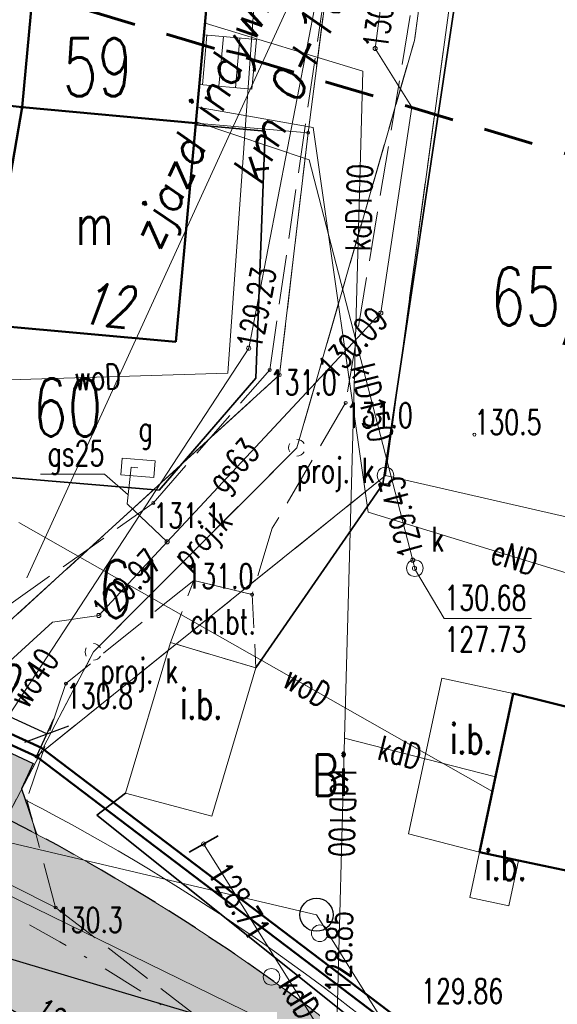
# Model space of a CAD drawing. Header units: metres. Extents: x 7471162 to 7473271, y 5962027 to 5964034.
# Tile 58 of 75: x 7472100 to 7472116, y 5963859 to 5963889. Entities that reach past the tile are written whole.
import ezdxf
from ezdxf.enums import TextEntityAlignment as Align

# ---------------------------------------------------------------- set-up
doc = ezdxf.new("R2010")
doc.units = ezdxf.units.M
doc.header["$MEASUREMENT"] = 0
for name, pattern in [('2_BUIB12_02', [0]), ('2_BUIB12_03', [0]), ('2_KTCR02', [1.5, 1, -0.5]), ('2_KTJZ01', [2, 1.5, -0.5]), ('2_KTOK05_01', [7.5, 7.5]), ('3_1', [0]), ('3_EGBB01', [0]), ('3_EGBS10', [0]), ('3_EGBS10G', [0]), ('4', [2.5, 1.5, -1]), ('4_1', [0]), ('4_SUPB_P_01', [2.5, 2, -0.5]), ('4_SUPE_01', [0]), ('4_SUPG_01', [0]), ('4_SUPK_01', [0]), ('4_SUPK_P_01', [2.5, 2, -0.5]), ('4_SUPW_01', [0]), ('DASHDOTX2', [50.8, 25.4, -12.7, 0, -12.7]), ('DASHED2', [9.525, 6.35, -3.175]), ('GDE', [0]), ('GUK', [2, 1.5, -0.5])]:
    doc.linetypes.add(name, pattern=pattern)
doc.layers.get('0').update_dxf_attribs({"color": 250, "linetype": 'CONTINUOUS', "lineweight": 100})
doc.layers.get('Defpoints').update_dxf_attribs({"linetype": 'CONTINUOUS'})
for name, color, linetype in [('#granica_inwestycji', 40, 'CONTINUOUS'), ('00_osie', 7, 'CONTINUOUS'), ('01_granica pasa', 3, 'CONTINUOUS'), ('01_krawedzie', 7, 'CONTINUOUS'), ('01_os drogi', 7, 'CONTINUOUS'), ('dr_kolor_zjazdy', 254, 'CONTINUOUS'), ('dr_uchwyty', 7, 'CONTINUOUS'), ('kd_przebudowa', 34, 'CONTINUOUS')]:
    doc.layers.add(name, color=color, linetype=linetype)
for name, color, linetype, lineweight in [('01_krawedzie pobocza', 6, 'CONTINUOUS', 0), ('01_os styczne', 152, 'CONTINUOUS', 0), ('01_wymiary', 7, 'CONTINUOUS', 0), ('BUIB_E_T_6', 7, 'CONTINUOUS', 18), ('BUIB_L_10', 7, '2_BUIB12_02', 25), ('dr_elem_krawężnik_najazdowy_15x25', 6, 'CONTINUOUS', 30), ('dr_elem_krawężnik_wtopiony_12x25', 5, 'CONTINUOUS', 30), ('Dzialki', 7, 'GDE', 18), ('EADTD_T_0_a', 214, 'CONTINUOUS', 25), ('EGBB_E_T_0', 7, 'CONTINUOUS', 25), ('EGBB_L_0', 34, '3_EGBB01', 50), ('EGBE_L_3', 7, '3_EGBS10', 18), ('Kontury', 90, 'GUK', 18), ('KTCR_E_T_1', 7, 'CONTINUOUS', 15), ('KTCR_L_1', 7, '2_KTCR02', 18), ('KTJZ_L_0', 7, '2_KTJZ01', 18), ('KTOK_L_4', 7, '2_KTOK05_01', 35), ('LINIE_L_1', 90, '4', 35), ('Numery_dzialek', 7, 'CONTINUOUS', 18), ('Numery_konturow', 90, 'CONTINUOUS', 13), ('Punkty', 7, 'CONTINUOUS', 18), ('RTPW_T_0', 7, 'CONTINUOUS', 15), ('SUPE_E_T_3', 1, 'CONTINUOUS', 15), ('SUPE_L_3', 1, '4_SUPE_01', 18), ('SUPG_E_T_2', 7, 'CONTINUOUS', 15), ('SUPG_L_2', 52, '4_SUPG_01', 18), ('SUPK_E_T_0', 34, 'CONTINUOUS', 15), ('SUPK_E_T_1', 34, 'CONTINUOUS', 15), ('SUPK_L_0', 34, '4_SUPK_01', 18), ('SUPK_L_1', 34, '4_SUPK_01', 18), ('SUPP_E_T_4', 34, 'CONTINUOUS', 15), ('SUPP_L_4', 34, '4_SUPK_P_01', 18), ('SUPS_E_T_4', 34, 'CONTINUOUS', 18), ('SUPS_T_4', 34, 'CONTINUOUS', 18), ('SUPW_E_T_0', 5, 'CONTINUOUS', 15), ('SUPW_L_0', 5, '4_SUPW_01', 18), ('SUSM_T_3', 7, 'CONTINUOUS', 18), ('SUTG_T_0', 52, 'CONTINUOUS', 18), ('SUTK_T_0', 34, 'CONTINUOUS', 18), ('SUTW_T_0', 5, 'CONTINUOUS', 18), ('SUUG_E_T_1', 7, 'CONTINUOUS', 15), ('SUUG_T_1', 7, 'CONTINUOUS', 18), ('SUUK_E_T_9', 34, 'CONTINUOUS', 15), ('SUUK_T_2', 34, 'CONTINUOUS', 18), ('SUUK_T_5', 7, 'CONTINUOUS', 35)]:
    doc.layers.add(name, color=color, linetype=linetype, lineweight=lineweight)
doc.layers.add('dr_kolor_jezdnia', color=7, linetype='CONTINUOUS', true_color=0xe8e8e8)
doc.styles.get("Standard").update_dxf_attribs({"font": 'Simplex.SHX', "width": 0.75})
doc.dimstyles.new('ISO-25', dxfattribs={"dimscale": 0.4, "dimtxt": 2.5, "dimasz": 2.5, "dimexe": 1.25, "dimexo": 0.625, "dimtad": 1, "dimzin": 1, "dimtxsty": 'Standard', "dimblk": 'OBLIQUE', "dimcen": 2.5, "dimadec": 0, "dimazin": 0, "dimtfac": 1, "dimtmove": 0, "dimatfit": 3, "dimfxl": 1, "dimarcsym": 0})

# ---------------------------------------------------------------- blocks, each defined once
blk = doc.blocks.new('GRO')
at = {"linetype": 'Continuous'}
blk.add_circle((0, 0), 0.045, dxfattribs=at)
blk = doc.blocks.new('GRT')
at = {"linetype": 'Continuous'}
blk.add_circle((0, 0), 0.25, dxfattribs=at)
blk = doc.blocks.new('2_RTPW01')
at = {"linetype": 'Continuous'}
blk.add_circle((0, 0), 0.045, dxfattribs=at)
blk = doc.blocks.new('4_SUUS_P_05')
at = {"linetype": 'Continuous'}
for start, end in [(149.4064, 210.4809), (30.0857, 90.1805), (269.3333, 330.3412)]:
    blk.add_arc((0, 0), 0.25, start, end, dxfattribs=at)
blk = doc.blocks.new('4_SUSM04_01')
at = {"linetype": 'Continuous'}
blk.add_circle((0, 0), 0.25, dxfattribs=at)
blk = doc.blocks.new('4_SUPS01_04')
at = {"linetype": 'Continuous'}
blk.add_circle((0, 0), 0.0625, dxfattribs=at)
blk = doc.blocks.new('4_SUPS01_05')
at = {"linetype": 'Continuous'}
blk.add_circle((0, 0), 0.0625, dxfattribs=at)
blk = doc.blocks.new('4_SUUS20_01')
at = {"linetype": 'Continuous'}
for p, q in [((0.5, 0.25), (-0.5, 0.25)), ((-0.5, 0.25), (-0.5, -0.25)), ((0.5, -0.25), (0.5, 0.25)), ((-0.5, -0.25), (0.5, -0.25))]:
    blk.add_line(p, q, dxfattribs=at)
blk = doc.blocks.new('4_SUUS23')
at = {"linetype": 'Continuous'}
blk.add_line((0, -0.5), (0, 0.5), dxfattribs=at)
blk = doc.blocks.new('4_SUUS15_05')
at = {"linetype": 'Continuous'}
blk.add_circle((0, 0), 0.25, dxfattribs=at)
blk = doc.blocks.new('_Oblique')
at = {"color": 0, "linetype": 'ByBlock', "lineweight": -2, "transparency": 16777216}
blk.add_line((-0.5, -0.5), (0.5, 0.5), dxfattribs=at)
blk = doc.blocks.new('*D469')
at = {"layer": '01_wymiary', "color": 0, "lineweight": -2}
for p, q in [((7472095.542, 5963869.024), (7472096.057, 5963870.137)), ((7472100.386, 5963867.585), (7472095.847, 5963869.683)), ((7472100.081, 5963866.926), (7472100.595, 5963868.039))]:
    blk.add_line(p, q, dxfattribs=at)
at = {"layer": 'Defpoints', "color": 0, "lineweight": 15}
for p in [(7472095.847, 5963869.683), (7472095.437, 5963868.797), (7472099.976, 5963866.699)]:
    blk.add_point(p, dxfattribs=at)
at = {"layer": '01_wymiary', "color": 0, "lineweight": -2}
for p, rotation in [((7472095.847, 5963869.683), 155.1928031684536), ((7472100.386, 5963867.585), 335.1928031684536)]:
    blk.add_blockref('_Oblique', p, dxfattribs=dict(at, rotation=rotation))
at = {"layer": '01_wymiary', "color": 0, "insert": (7472098.471, 5963869.401), "char_height": 1, "attachment_point": 5, "rotation": 335.1928}
blk.add_mtext('5,00', dxfattribs=at)
blk = doc.blocks.new('uchwyt_prawa')
at = {"layer": 'dr_uchwyty', "lineweight": 0}
blk.add_lwpolyline([(5, 0), (28, 0)], dxfattribs=at)
at = {"layer": 'dr_uchwyty', "lineweight": 0, "oblique": 10}
blk.add_attdef('LINIA1', text='', height=1, dxfattribs=at).set_placement((28, 0.164), align=Align.BOTTOM_RIGHT)
blk.add_attdef('LINIA2', text='', height=1, dxfattribs=at).set_placement((28, -0.5), align=Align.TOP_RIGHT)

msp = doc.modelspace()

# ---------------------------------------------------------------- hatches: boundary and pattern name
at = {"layer": 'dr_kolor_jezdnia', "transparency": 33554687}
h = msp.add_hatch(color=256, dxfattribs=at)
h.dxf.hatch_style = 1
h.paths.add_polyline_path([(7472135.101, 5963824.321), (7472126.587, 5963837.942), (7472123.727, 5963842.515, 0.000424), (7472123.671, 5963842.605, 0.131101), (7472100.088, 5963864.562, 0.028013), (7472093.736, 5963867.498, 0.020737), (7472088.843, 5963869.204, 0.01576), (7472085.039, 5963870.226), (7472083.52, 5963870.583), (7472059.167, 5963876.31), (7472058.023, 5963871.443), (7472063.872, 5963870.068), (7472076.63, 5963867.067), (7472083.894, 5963865.359, -0.197801), (7472119.488, 5963839.865), (7472130.862, 5963821.67, 0.168961), (7472147.502, 5963808.287), (7472180.174, 5963796.634, -0.019152), (7472188.527, 5963793.289), (7472193.99, 5963790.855, -0.130587), (7472198.387, 5963787.308), (7472200.641, 5963793.65, -0.054528), (7472198.364, 5963794.38), (7472192.054, 5963797.192), (7472190.562, 5963797.856, 0.007893), (7472187.006, 5963799.374, 0.011258), (7472181.853, 5963801.344), (7472181.33, 5963801.53, 0.052822), (7472177.234, 5963802.52), (7472174.338, 5963802.903, -0.052822), (7472170.241, 5963803.893), (7472164.802, 5963805.833, -0.052822), (7472161.004, 5963807.658), (7472158.519, 5963809.194, 0.052822), (7472154.722, 5963811.02), (7472149.182, 5963812.996, -0.168961)])
at = {"layer": 'dr_kolor_zjazdy', "transparency": 33554687}
h = msp.add_hatch(color=256, dxfattribs=at)
h.dxf.hatch_style = 1
h.paths.add_polyline_path([(7472100.088, 5963864.562), (7472099.737, 5963865.592), (7472099.621, 5963865.932), (7472099.976, 5963866.699), (7472095.437, 5963868.797), (7472095.083, 5963868.03), (7472094.749, 5963867.898), (7472093.736, 5963867.498, -0.028013), (7472100.088, 5963864.562)])
h.paths.add_polyline_path([(7472097.766, 5963870.946), (7472100.104, 5963869.866), (7472099.18, 5963867.867), (7472096.842, 5963868.947)], flags=9)

# ---------------------------------------------------------------- linework, layer by layer
at = {"layer": '#granica_inwestycji', "lineweight": 50}
msp.add_lwpolyline([(7472031.019, 5963890.681), (7472032.439, 5963887.452), (7472067.121, 5963877.106), (7472084.458, 5963873.849), (7472090.296, 5963870.414), (7472096.651, 5963868.798), (7472100.226, 5963867.163), (7472115.038, 5963855.923), (7472125.303, 5963843.792), (7472135.867, 5963827.19), (7472143.598, 5963819.182), (7472154.158, 5963812.961)], dxfattribs=at)
at = {"layer": '00_osie', "linetype": 'DASHDOTX2', "lineweight": 0, "ltscale": 0.05}
msp.add_lwpolyline([(7472199.714, 5963791.041), (7472189.545, 5963795.573, 0.019152), (7472181.014, 5963798.989), (7472148.342, 5963810.641, -0.168961), (7472132.981, 5963822.996), (7472121.608, 5963841.19, 0.197801), (7472084.467, 5963867.792), (7472051.418, 5963875.565), (7472038.119, 5963879.085, 0.392372), (7472026.713, 5963873.015), (7472004.801, 5963809.856, -0.210077), (7471987.009, 5963790.684), (7471974.244, 5963785.157, -0.156906), (7471959.003, 5963783.669), (7471935.11, 5963788.86, -0.011548), (7471925.682, 5963791.138), (7471905.132, 5963796.608)], format="xyb", dxfattribs=at)
at = {"layer": '01_granica pasa', "lineweight": 50}
msp.add_lwpolyline([(7472015.951, 5963924.194), (7472032.221, 5963887.204), (7472067.051, 5963876.814), (7472084.351, 5963873.564), (7472090.181, 5963870.134), (7472096.551, 5963868.514), (7472100.071, 5963866.904), (7472114.831, 5963855.704), (7472125.061, 5963843.614), (7472135.631, 5963827.004), (7472143.411, 5963818.944), (7472154.021, 5963812.694)], dxfattribs=at)
at = {"layer": '01_krawedzie', "lineweight": 0}
for points in [[(7472198.364, 5963794.38), (7472190.562, 5963797.856, 0.019152), (7472181.853, 5963801.344), (7472149.182, 5963812.996, -0.168961), (7472135.101, 5963824.321), (7472123.727, 5963842.515, 0.197801), (7472085.039, 5963870.226), (7472052.024, 5963877.99), (7472038.424, 5963881.59)], [(7472193.99, 5963790.855), (7472188.527, 5963793.289, 0.019152), (7472180.174, 5963796.634), (7472147.502, 5963808.287, -0.168961), (7472130.862, 5963821.67), (7472119.488, 5963839.865, 0.197801), (7472083.894, 5963865.359), (7472050.812, 5963873.139), (7472037.479, 5963876.668)]]:
    msp.add_lwpolyline(points, format="xyb", dxfattribs=at)
for points in [[(7472095.437, 5963868.797), (7472099.976, 5963866.699)], [(7472099.976, 5963866.699), (7472099.621, 5963865.932)], [(7472099.621, 5963865.932), (7472100.088, 5963864.562)]]:
    msp.add_lwpolyline(points, dxfattribs=at)
at = {"layer": '01_krawedzie pobocza'}
for points in [[(7472143.871, 5963809, -0.14072), (7472130.226, 5963821.273), (7472118.852, 5963839.468, 0.197801), (7472083.723, 5963864.629), (7472076.458, 5963866.337)], [(7472124.705, 5963842.367), (7472124.363, 5963842.913, 0.134728), (7472099.737, 5963865.592)]]:
    msp.add_lwpolyline(points, format="xyb", dxfattribs=at)
at = {"layer": '01_os drogi'}
msp.add_circle((7472108.513, 5963862.137), 0.5, dxfattribs=at)
at = {"layer": '01_os styczne'}
for points in [[(7472084.467, 5963867.792), (7472108.513, 5963862.137)], [(7472121.608, 5963841.19), (7472108.513, 5963862.137)]]:
    msp.add_lwpolyline(points, dxfattribs=at)
at = {"layer": 'BUIB_L_10', "linetype": '2_BUIB12_03', "lineweight": 0}
for p, q in [((7472102.757, 5963865.805), (7472104.107, 5963870.345)), ((7472104.107, 5963870.345), (7472106.687, 5963869.575)), ((7472106.687, 5963869.575), (7472105.357, 5963865.106)), ((7472111.286, 5963864.576), (7472112.286, 5963869.265)), ((7472112.286, 5963869.265), (7472114.436, 5963868.805)), ((7472114.436, 5963868.805), (7472113.426, 5963864.026)), ((7472105.357, 5963865.106), (7472102.757, 5963865.805)), ((7472113.426, 5963864.026), (7472111.286, 5963864.576)), ((7472113.136, 5963862.656), (7472113.426, 5963864.026)), ((7472113.426, 5963864.026), (7472114.596, 5963863.776)), ((7472114.596, 5963863.776), (7472114.306, 5963862.406)), ((7472114.306, 5963862.406), (7472113.136, 5963862.656))]:
    msp.add_line(p, q, dxfattribs=at)
at = {"layer": 'dr_elem_krawężnik_najazdowy_15x25', "linetype": 'DASHED2', "lineweight": 30, "ltscale": 0.15}
for points in [[(7472140.777, 5963817.803, -0.079061), (7472135.101, 5963824.321), (7472123.727, 5963842.515, 0.197801), (7472085.039, 5963870.226), (7472052.024, 5963877.99), (7472038.424, 5963881.59)], [(7472109.095, 5963852.216, 0.125519), (7472083.894, 5963865.359), (7472050.812, 5963873.139), (7472037.479, 5963876.668)]]:
    msp.add_lwpolyline(points, format="xyb", dxfattribs=at)
at = {"layer": 'dr_elem_krawężnik_wtopiony_12x25', "linetype": 'DASHED2', "lineweight": 30, "ltscale": 0.15}
msp.add_lwpolyline([(7472093.736, 5963867.498), (7472095.083, 5963868.03), (7472095.437, 5963868.797), (7472099.976, 5963866.699), (7472099.621, 5963865.932), (7472100.088, 5963864.562)], dxfattribs=at)
at = {"layer": 'Dzialki'}
for p, q in [((7472099.64, 5963886.475), (7472100.9, 5963900.115)), ((7472108.26, 5963885.705), (7472109.99, 5963899.265)), ((7472110.59, 5963875.375), (7472113.41, 5963896.085)), ((7472099.64, 5963886.475), (7472094.28, 5963887.075)), ((7472098.51, 5963879.925), (7472099.64, 5963886.475)), ((7472099.64, 5963886.475), (7472104.88, 5963885.995)), ((7472104.88, 5963885.995), (7472108.26, 5963885.705)), ((7472107.4, 5963878.405), (7472108.26, 5963885.705)), ((7472096.55, 5963868.515), (7472107.4, 5963878.405)), ((7472100.07, 5963866.905), (7472110.59, 5963875.375)), ((7472110.59, 5963875.375), (7472127.57, 5963871.475)), ((7472100.07, 5963866.905), (7472114.83, 5963855.705))]:
    msp.add_line(p, q, dxfattribs=at)
at = {"layer": 'EGBB_L_0', "linetype": '3_EGBB01'}
for p, q in [((7472100.897, 5963900.117), (7472099.643, 5963886.477)), ((7472106.112, 5963899.503), (7472104.877, 5963885.994)), ((7472099.643, 5963886.477), (7472094.278, 5963887.079)), ((7472099.643, 5963886.477), (7472098.509, 5963879.929)), ((7472099.643, 5963886.477), (7472104.877, 5963885.994)), ((7472104.877, 5963885.994), (7472104.277, 5963879.404)), ((7472104.277, 5963879.404), (7472098.509, 5963879.929)), ((7472113.426, 5963864.026), (7472114.436, 5963868.805)), ((7472114.436, 5963868.805), (7472118.424, 5963867.814)), ((7472114.596, 5963863.776), (7472113.426, 5963864.026)), ((7472117.48, 5963863.159), (7472114.596, 5963863.776))]:
    msp.add_line(p, q, dxfattribs=at)
at = {"layer": 'EGBE_L_3', "linetype": '3_EGBS10'}
for p, q in [((7472105.12, 5963888.657), (7472104.983, 5963887.158)), ((7472105.12, 5963888.657), (7472106.703, 5963888.513)), ((7472106.703, 5963888.513), (7472106.566, 5963887.014))]:
    msp.add_line(p, q, dxfattribs=at)
at = {"layer": 'EGBE_L_3', "linetype": '3_1'}
for p, q in [((7472105.072, 5963887.15), (7472105.209, 5963888.649)), ((7472105.57, 5963887.105), (7472105.707, 5963888.604)), ((7472106.068, 5963887.06), (7472106.205, 5963888.559)), ((7472106.566, 5963887.014), (7472106.703, 5963888.513))]:
    msp.add_line(p, q, dxfattribs=at)
at = {"layer": 'EGBE_L_3', "linetype": '3_EGBS10G'}
msp.add_line((7472104.983, 5963887.158), (7472106.566, 5963887.014), dxfattribs=at)
at = {"layer": 'kd_przebudowa', "lineweight": 30}
msp.add_lwpolyline([(7472092.895, 5963862.713), (7472109.112, 5963857.879)], dxfattribs=at)
at = {"layer": 'Kontury'}
for p, q in [((7472108.26, 5963885.705), (7472109.99, 5963899.265)), ((7472113.41, 5963896.085), (7472110.59, 5963875.375)), ((7472107.4, 5963878.405), (7472108.26, 5963885.705)), ((7472096.55, 5963868.515), (7472107.4, 5963878.405)), ((7472110.59, 5963875.375), (7472100.07, 5963866.905))]:
    msp.add_line(p, q, dxfattribs=at)
at = {"layer": 'Kontury', "linetype": 'ByBlock', "lineweight": 30}
for p, q in [((7472096.55, 5963868.515), (7472100.07, 5963866.905)), ((7472100.07, 5963866.905), (7472114.83, 5963855.705))]:
    msp.add_line(p, q, dxfattribs=at)
at = {"layer": 'KTCR_L_1', "linetype": '2_KTCR02'}
for p, q in [((7472104.107, 5963870.345), (7472104.81, 5963872.215)), ((7472104.81, 5963872.215), (7472106.57, 5963871.785)), ((7472106.57, 5963871.785), (7472106.687, 5963869.575)), ((7472106.687, 5963869.575), (7472104.107, 5963870.345))]:
    msp.add_line(p, q, dxfattribs=at)
at = {"layer": 'KTJZ_L_0', "linetype": '2_KTJZ01'}
for p, q in [((7472107.1, 5963878.555), (7472109.953, 5963898.151)), ((7472112.655, 5963897.129), (7472109.39, 5963877.565)), ((7472103.59, 5963874.545), (7472107.1, 5963878.555)), ((7472109.39, 5963877.565), (7472107.18, 5963873.785)), ((7472097.61, 5963870.315), (7472103.59, 5963874.545)), ((7472107.18, 5963873.785), (7472106.57, 5963871.785)), ((7472104.81, 5963872.215), (7472100.96, 5963869.105)), ((7472106.57, 5963871.785), (7472104.81, 5963872.215)), ((7472100.96, 5963869.105), (7472099.78, 5963865.615)), ((7472099.78, 5963865.615), (7472100.65, 5963862.355)), ((7472100.65, 5963862.355), (7472096.53, 5963864.415)), ((7472100.65, 5963862.355), (7472110.88, 5963854.475))]:
    msp.add_line(p, q, dxfattribs=at)
at = {"layer": 'KTOK_L_4', "linetype": '2_KTOK05_01'}
for p, q in [((7472110.507, 5963875.114), (7472113.512, 5963895.164)), ((7472106.965, 5963885.752), (7472104.872, 5963885.942)), ((7472106.686, 5963878.305), (7472106.965, 5963885.752)), ((7472103.771, 5963874.933), (7472106.686, 5963878.305)), ((7472090.663, 5963876.047), (7472103.771, 5963874.933)), ((7472110.507, 5963875.114), (7472106.687, 5963869.575)), ((7472102.757, 5963865.805), (7472101.887, 5963865.136)), ((7472101.887, 5963865.136), (7472114.778, 5963854.854))]:
    msp.add_line(p, q, dxfattribs=at)
at = {"layer": 'LINIE_L_1', "linetype": '4', "lineweight": 60}
msp.add_line((7472034.544, 5963909.48), (7472117.205, 5963884.722), dxfattribs=at)
at = {"layer": 'SUPE_L_3', "linetype": '4_SUPE_01'}
for p, q in [((7472108.412, 5963885.865), (7472104.921, 5963886.475)), ((7472110.066, 5963874.273), (7472108.412, 5963885.865)), ((7472119.386, 5963871.405), (7472110.066, 5963874.273))]:
    msp.add_line(p, q, dxfattribs=at)
at = {"layer": 'SUPG_E_T_2', "linetype": 'Continuous'}
for p in [(7472100.193, 5963875.415), (7472102.835, 5963874.792)]:
    msp.add_line(p, (7472102.12, 5963875.415), dxfattribs=at)
at = {"layer": 'SUPG_L_2', "linetype": '4_SUPG_01'}
for p, q in [((7472110.73, 5963891.635), (7472110.28, 5963888.245)), ((7472111.38, 5963886.475), (7472110.28, 5963888.245)), ((7472110.45, 5963880.275), (7472111.38, 5963886.475)), ((7472104.01, 5963873.375), (7472110.45, 5963880.275)), ((7472102.93, 5963875.625), (7472102.81, 5963874.525)), ((7472103.13, 5963875.605), (7472102.93, 5963875.625)), ((7472102.81, 5963874.525), (7472104.01, 5963873.375)), ((7472101.95, 5963871.155), (7472104.01, 5963873.375)), ((7472100.56, 5963870.955), (7472101.95, 5963871.155)), ((7472096.96, 5963867.685), (7472100.56, 5963870.955))]:
    msp.add_line(p, q, dxfattribs=at)
at = {"layer": 'SUPG_L_2', "linetype": '4_1'}
for p, q in [((7472110.73, 5963891.635), (7472110.28, 5963888.245)), ((7472110.28, 5963888.245), (7472111.38, 5963886.475)), ((7472111.38, 5963886.475), (7472110.45, 5963880.275)), ((7472110.45, 5963880.275), (7472104.01, 5963873.375)), ((7472102.81, 5963874.525), (7472102.93, 5963875.625)), ((7472102.93, 5963875.625), (7472103.13, 5963875.605)), ((7472104.01, 5963873.375), (7472102.81, 5963874.525)), ((7472104.01, 5963873.375), (7472101.95, 5963871.155)), ((7472101.95, 5963871.155), (7472100.56, 5963870.955)), ((7472100.56, 5963870.955), (7472096.96, 5963867.685))]:
    msp.add_line(p, q, dxfattribs=at)
at = {"layer": 'SUPK_L_0', "linetype": '4_SUPK_01'}
for p, q in [((7472105.153, 5963889.012), (7472109.903, 5963887.561)), ((7472109.903, 5963887.561), (7472109.36, 5963867.459)), ((7472109.36, 5963867.459), (7472109.102, 5963857.898)), ((7472109.36, 5963867.459), (7472113.904, 5963866.29)), ((7472109.102, 5963857.898), (7472105.11, 5963864.27)), ((7472099.073, 5963862.805), (7472109.102, 5963857.898))]:
    msp.add_line(p, q, dxfattribs=at)
at = {"layer": 'SUPK_L_0', "linetype": '4_1'}
for p, q in [((7472109.903, 5963887.561), (7472105.153, 5963889.012)), ((7472109.36, 5963867.459), (7472109.903, 5963887.561)), ((7472109.36, 5963867.459), (7472109.102, 5963857.898)), ((7472109.36, 5963867.459), (7472113.904, 5963866.29)), ((7472109.102, 5963857.898), (7472105.11, 5963864.27)), ((7472099.073, 5963862.805), (7472109.102, 5963857.898))]:
    msp.add_line(p, q, dxfattribs=at)
at = {"layer": 'SUPK_L_1', "linetype": '4_SUPK_01'}
for p, q in [((7472104.881, 5963886.038), (7472108.293, 5963884.893)), ((7472108.293, 5963884.893), (7472111.474, 5963872.582))]:
    msp.add_line(p, q, dxfattribs=at)
at = {"layer": 'SUPK_L_1', "linetype": '4_1'}
for p, q in [((7472104.881, 5963886.038), (7472108.293, 5963884.893)), ((7472108.293, 5963884.893), (7472111.474, 5963872.582))]:
    msp.add_line(p, q, dxfattribs=at)
at = {"layer": 'SUPP_L_4', "linetype": '4_SUPK_P_01'}
for p, q in [((7472111.463, 5963888.489), (7472114.092, 5963907.867)), ((7472107.92, 5963876.211), (7472111.463, 5963888.489)), ((7472101.789, 5963870.057), (7472107.92, 5963876.211)), ((7472096.928, 5963860.769), (7472101.789, 5963870.057))]:
    msp.add_line(p, q, dxfattribs=at)
at = {"layer": 'SUPP_L_4', "linetype": '4_SUPB_P_01'}
for p, q in [((7472114.092, 5963907.867), (7472111.463, 5963888.489)), ((7472111.463, 5963888.489), (7472107.92, 5963876.211)), ((7472107.92, 5963876.211), (7472101.789, 5963870.057)), ((7472101.789, 5963870.057), (7472096.928, 5963860.769))]:
    msp.add_line(p, q, dxfattribs=at)
at = {"layer": 'SUPW_L_0', "linetype": '4_SUPW_01'}
for p, q in [((7472106.468, 5963879.211), (7472110.142, 5963898.161)), ((7472105.842, 5963878.464), (7472106.666, 5963890.113)), ((7472096.528, 5963863.996), (7472106.468, 5963879.211)), ((7472096.64, 5963878.174), (7472105.842, 5963878.464)), ((7472099.539, 5963873.962), (7472113.813, 5963865.856))]:
    msp.add_line(p, q, dxfattribs=at)
at = {"layer": 'SUPW_L_0', "linetype": '4_1'}
for p, q in [((7472110.142, 5963898.161), (7472106.468, 5963879.211)), ((7472106.666, 5963890.113), (7472105.842, 5963878.464)), ((7472106.468, 5963879.211), (7472096.528, 5963863.996)), ((7472105.842, 5963878.464), (7472096.64, 5963878.174)), ((7472099.539, 5963873.962), (7472113.813, 5963865.856))]:
    msp.add_line(p, q, dxfattribs=at)
at = {"layer": 'SUTK_T_0', "linetype": 'Continuous'}
for p, q in [((7472111.463, 5963872.576), (7472112.363, 5963871.062)), ((7472112.363, 5963871.062), (7472114.995, 5963871.062))]:
    msp.add_line(p, q, dxfattribs=at)

# ---------------------------------------------------------------- block references
at = {"layer": 'dr_uchwyty', "rotation": 65.43558046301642}
msp.add_blockref('uchwyt_prawa', (7472097.707, 5963867.748), dxfattribs=at).add_auto_attribs({'LINIA1': 'zjazd indywidualny', 'LINIA2': 'km 0+101,30'})
at = {"layer": 'Punkty'}
for name, p in [('GRO', (7472099.64, 5963886.475)), ('GRO', (7472104.88, 5963885.995)), ('GRO', (7472108.26, 5963885.705)), ('GRO', (7472107.4, 5963878.405)), ('GRT', (7472110.59, 5963875.375)), ('GRO', (7472100.07, 5963866.905))]:
    msp.add_blockref(name, p, dxfattribs=at)
at = {"layer": 'RTPW_T_0'}
for p in [(7472107.1, 5963878.555), (7472109.39, 5963877.565), (7472113.27, 5963876.607), (7472103.59, 5963874.545), (7472106.57, 5963871.785), (7472100.96, 5963869.105), (7472100.65, 5963862.355)]:
    msp.add_blockref('2_RTPW01', p, dxfattribs=at)
at = {"layer": 'SUPS_T_4'}
for p in [(7472107.92, 5963876.211), (7472101.789, 5963870.057)]:
    msp.add_blockref('4_SUUS_P_05', p, dxfattribs=at)
at = {"layer": 'SUSM_T_3'}
for p in [(7472108.61, 5963861.578), (7472107.154, 5963860.266)]:
    msp.add_blockref('4_SUSM04_01', p, dxfattribs=at)
at = {"layer": 'SUTG_T_0'}
for p in [(7472110.28, 5963888.245), (7472110.45, 5963880.275), (7472104.01, 5963873.375), (7472101.95, 5963871.155)]:
    msp.add_blockref('4_SUPS01_04', p, dxfattribs=at)
at = {"layer": 'SUTK_T_0'}
for p in [(7472111.412, 5963872.824), (7472111.463, 5963872.576), (7472105.11, 5963864.27)]:
    msp.add_blockref('4_SUPS01_05', p, dxfattribs=at)
at = {"layer": 'SUTW_T_0'}
msp.add_blockref('4_SUPS01_05', (7472106.468, 5963879.211), dxfattribs=at)
at = {"layer": 'SUUG_T_1', "rotation": 175.2363615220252}
msp.add_blockref('4_SUUS20_01', (7472103.13, 5963875.605), dxfattribs=at)
at = {"layer": 'SUUK_T_2'}
msp.add_blockref('4_SUUS15_05', (7472111.474, 5963872.582), dxfattribs=at)
at = {"layer": 'SUUK_T_5', "rotation": 299.7630249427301}
msp.add_blockref('4_SUUS23', (7472105.11, 5963864.27), dxfattribs=at)

# ---------------------------------------------------------------- texts
at = {"layer": 'BUIB_E_T_6', "width": 0.7}
for p in [(7472104.403, 5963868.035), (7472112.544, 5963866.987), (7472113.578, 5963863.178)]:
    msp.add_text('i.b.', height=0.9, dxfattribs=at).set_placement(p)
at = {"layer": 'EADTD_T_0_a', "oblique": 15, "width": 0.7}
msp.add_text('12', height=1.25, rotation=354.4725, dxfattribs=at).set_placement((7472102.089, 5963879.891), align=Align.CENTER)
at = {"layer": 'EGBB_E_T_0', "width": 0.7}
msp.add_text('m', height=1.25, dxfattribs=at).set_placement((7472101.826, 5963882.951), align=Align.MIDDLE)
at = {"layer": 'KTCR_E_T_1', "width": 0.7}
msp.add_text('ch.bt.', height=0.75, rotation=359.4154, dxfattribs=at).set_placement((7472105.7, 5963870.978), align=Align.MIDDLE)
at = {"layer": 'Numery_dzialek', "width": 0.7}
for s, p in [('59', (7472100.864, 5963888.555)), ('65/1', (7472113.76, 5963881.645)), ('60', (7472099.96, 5963878.303)), ('61', (7472101.918, 5963872.828))]:
    msp.add_text(s, height=1.75, dxfattribs=at).set_placement(p, align=Align.TOP_LEFT)
at = {"layer": 'Numery_konturow', "width": 0.7}
msp.add_text('Bi', height=1.25, dxfattribs=at).set_placement((7472108.384, 5963865.716))
at = {"layer": 'RTPW_T_0', "width": 0.7}
for s, p in [('131.0', (7472107.1, 5963878.555)), ('131.0', (7472109.39, 5963877.565)), ('131.1', (7472103.59, 5963874.545)), ('130.8', (7472100.96, 5963869.105)), ('130.3', (7472100.65, 5963862.355))]:
    msp.add_text(s, height=0.75, dxfattribs=at).set_placement(p, align=Align.TOP_LEFT)
msp.add_text('130.5', height=0.75, dxfattribs=at).set_placement((7472113.27, 5963876.607))
msp.add_text('131.0', height=0.75, dxfattribs=at).set_placement((7472106.611, 5963871.967), align=Align.RIGHT)
at = {"layer": 'SUPE_E_T_3', "width": 0.7}
msp.add_text('eND', height=0.75, rotation=342.896, dxfattribs=at).set_placement((7472114.48, 5963872.914), align=Align.MIDDLE)
at = {"layer": 'SUPG_E_T_2', "width": 0.7}
msp.add_text('gs25', height=0.75, dxfattribs=at).set_placement((7472102.12, 5963876.04), align=Align.MIDDLE_RIGHT)
msp.add_text('gs63', height=0.75, rotation=47.0152, dxfattribs=at).set_placement((7472106.089, 5963875.596), align=Align.MIDDLE)
at = {"layer": 'SUPK_E_T_0', "width": 0.7}
for s, rotation, p in [('kdD100', 88.4541, (7472109.792, 5963883.453)), ('kdD', 345.5705, (7472111.023, 5963867.031)), ('kdD100', 268.4541, (7472109.299, 5963865.194)), ('kdD', 302.0722, (7472107.996, 5963859.664))]:
    msp.add_text(s, height=0.75, rotation=rotation, dxfattribs=at).set_placement(p, align=Align.MIDDLE)
at = {"layer": 'SUPK_E_T_1', "width": 0.7}
msp.add_text('klD150', height=0.75, rotation=284.4877, dxfattribs=at).set_placement((7472110.185, 5963877.572), align=Align.MIDDLE)
at = {"layer": 'SUPP_E_T_4', "width": 0.7}
msp.add_text('proj.k', height=0.75, rotation=45.0301, dxfattribs=at).set_placement((7472105.123, 5963873.416), align=Align.MIDDLE)
at = {"layer": 'SUPS_E_T_4', "width": 0.7}
for p in [(7472107.923, 5963875.908), (7472101.999, 5963869.864)]:
    msp.add_text('proj. k', height=0.75, dxfattribs=at).set_placement(p, align=Align.TOP_LEFT)
at = {"layer": 'SUPW_E_T_0', "width": 0.7}
for s, rotation, p in [('woD', 2.4609, (7472101.915, 5963878.34)), ('wo40', 56.8427, (7472099.977, 5963869.275)), ('woD', 330.4094, (7472108.23, 5963869.027))]:
    msp.add_text(s, height=0.75, rotation=rotation, dxfattribs=at).set_placement(p, align=Align.MIDDLE)
at = {"layer": 'SUTG_T_0', "width": 0.7}
for s, rotation, p in [('130.23', 82.3168, (7472110.28, 5963888.245)), ('129.97', 47.0152, (7472101.95, 5963871.155)), ('129.29', 324.5818, (7472100.11, 5963859.365))]:
    msp.add_text(s, height=0.75, rotation=rotation, dxfattribs=at).set_placement(p, align=Align.MIDDLE_LEFT)
msp.add_text('130.09', height=0.75, rotation=47.0152, dxfattribs=at).set_placement((7472110.45, 5963880.275), align=Align.MIDDLE_RIGHT)
at = {"layer": 'SUTK_T_0', "width": 0.7}
for s, rotation, p in [('129.43', 105.147, (7472111.388, 5963872.916)), ('128.71', 301.842, (7472105.528, 5963863.602)), ('128.85', 88.2819, (7472109.153, 5963859.775))]:
    msp.add_text(s, height=0.75, rotation=rotation, dxfattribs=at).set_placement(p, align=Align.MIDDLE_LEFT)
for s, p in [('130.68', (7472112.363, 5963872.062)), ('127.73', (7472112.363, 5963870.812)), ('129.86', (7472111.663, 5963860.21))]:
    msp.add_text(s, height=0.75, dxfattribs=at).set_placement(p, align=Align.TOP_LEFT)
at = {"layer": 'SUTW_T_0', "width": 0.7}
msp.add_text('129.23', height=0.75, rotation=79.0275, dxfattribs=at).set_placement((7472106.468, 5963879.211), align=Align.MIDDLE_LEFT)
at = {"layer": 'SUUG_E_T_1', "width": 0.7}
msp.add_text('g', height=0.75, dxfattribs=at).set_placement((7472103.148, 5963876.415))
at = {"layer": 'SUUK_E_T_9', "width": 0.7}
msp.add_text('k', height=0.75, dxfattribs=at).set_placement((7472111.974, 5963873.082))

# ---------------------------------------------------------------- dimensions: what is measured, and where the dimension line sits
at = {"layer": '01_wymiary'}
dim = msp.add_aligned_dim(p1=(7472099.976, 5963866.699), p2=(7472095.437, 5963868.797), distance=-0.976, dimstyle='ISO-25', dxfattribs=at)
dim.commit()
dim.dimension.update_dxf_attribs({"geometry": '*D469', "text_midpoint": (7472098.471, 5963869.401)})

doc.saveas('drawing.dxf')
